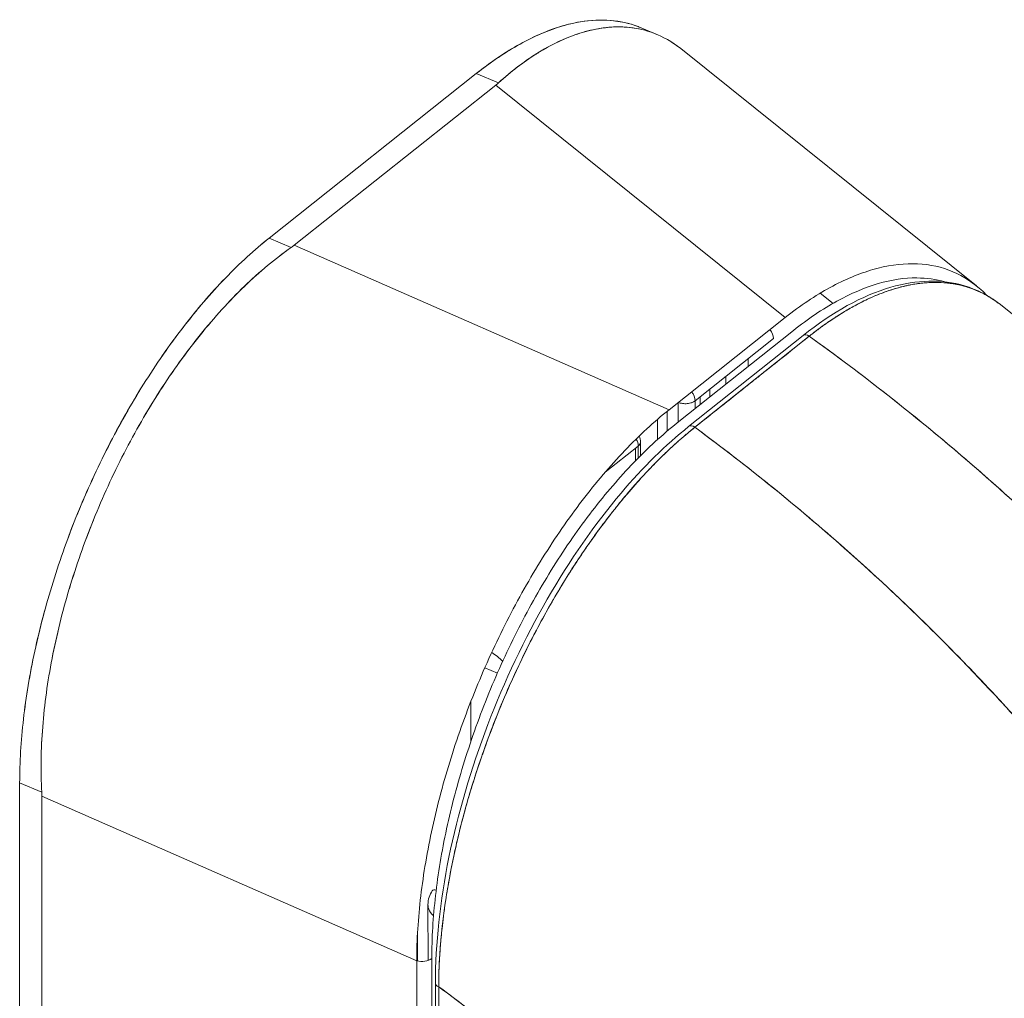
# Model space of a CAD drawing. Header units: inches. Extents: x 14 to 423, y 12 to 263.
# Tile 120 of 124: x 405.7 to 406.89, y 194.64 to 195.82. Entities that reach past the tile are written whole.
import ezdxf

# ---------------------------------------------------------------- set-up
doc = ezdxf.new("R2010")
doc.units = ezdxf.units.IN
doc.header["$LTSCALE"] = 26
doc.header["$MEASUREMENT"] = 0
doc.layers.add('Visible (ANSI)', color=7, linetype='Continuous', lineweight=5)

msp = doc.modelspace()

# ---------------------------------------------------------------- linework, layer by layer
at = {"layer": 'Visible (ANSI)'}
for p, q in [((406.4713, 195.8024), (406.4523, 195.8104)), ((406.8573, 195.4987), (406.5, 195.7852)), ((406.2532, 195.7551), (406.0031, 195.5564)), ((406.2799, 195.7439), (406.2532, 195.7551)), ((406.0334, 195.5479), (406.2766, 195.7411)), ((406.6263, 195.4606), (406.2766, 195.7411)), ((406.2766, 195.7411), (406.6263, 195.4606)), ((406.0031, 195.5564), (406.0298, 195.5452)), ((406.0334, 195.5479), (406.4859, 195.3491)), ((406.4859, 195.3491), (406.0334, 195.5479)), ((406.0418, 195.5442), (406.0418, 195.5442)), ((406.6686, 195.49), (406.6841, 195.4776)), ((406.6263, 195.4606), (406.4859, 195.3491)), ((406.4957, 195.3332), (406.6361, 195.4448)), ((406.6477, 195.4387), (406.5096, 195.3287)), ((406.6552, 195.4379), (406.5171, 195.3279)), ((406.5175, 195.3599), (406.612, 195.435)), ((406.5813, 195.4013), (406.5813, 195.4106)), ((406.5545, 195.3799), (406.5545, 195.3893)), ((406.5545, 195.3893), (406.5545, 195.3799)), ((406.5354, 195.3741), (406.5354, 195.3648)), ((406.472, 195.3552), (406.472, 195.3552)), ((406.497, 195.3579), (406.497, 195.3343)), ((406.5175, 195.3505), (406.5175, 195.3599)), ((406.5236, 195.3647), (406.5236, 195.3553)), ((406.5236, 195.3553), (406.5236, 195.3647)), ((406.4838, 195.35), (406.4838, 195.35)), ((406.4838, 195.3234), (406.4838, 195.3474)), ((406.472, 195.3375), (406.472, 195.3131)), ((406.5137, 195.3295), (406.5137, 195.3295)), ((406.4515, 195.2936), (406.4515, 195.3102)), ((406.4087, 195.2735), (406.4487, 195.3052)), ((406.4455, 195.2875), (406.4455, 195.3027)), ((406.4487, 195.3052), (406.4487, 195.2908)), ((406.2787, 195.031), (406.2635, 195.0374)), ((406.2465, 194.9479), (406.2465, 194.9964)), ((405.7018, 194.2475), (405.7018, 194.8984)), ((405.7018, 194.8984), (405.7285, 194.8872)), ((405.7018, 194.8984), (405.7018, 194.2475)), ((405.7285, 194.8872), (405.7018, 194.8984)), ((405.7287, 194.8824), (405.7287, 194.237)), ((405.7287, 194.237), (405.7287, 194.8824)), ((405.7287, 194.8824), (406.1812, 194.6836)), ((406.1812, 194.6836), (405.7287, 194.8824)), ((405.7328, 194.8806), (405.7328, 194.8806)), ((405.7328, 194.8806), (405.7328, 194.8806)), ((405.7446, 194.8754), (405.7446, 194.8754)), ((405.7844, 194.8579), (405.7844, 194.8579)), ((405.7962, 194.8527), (405.7962, 194.8527)), ((406.1949, 194.6839), (406.1948, 194.7514)), ((406.0592, 194.7372), (406.0592, 194.7372)), ((406.1822, 194.6833), (406.1822, 194.7176)), ((406.1618, 194.6921), (406.1618, 194.6921)), ((406.1812, 194.1217), (406.1812, 194.6836)), ((406.1812, 194.6836), (406.1812, 194.1217)), ((406.1994, 194.1244), (406.1994, 194.6862)), ((406.1994, 194.6862), (406.1994, 194.1244))]:
    msp.add_line(p, q, dxfattribs=at)
msp.add_arc((406.4369, 195.3102), 0.0146, 0, 28.1787, dxfattribs=at)
for centre, major_axis, ratio, start_param, end_param in [((406.1991, 195.7736), (0.0958, 0), 0.577354, 5.655062, 5.716136), ((405.9559, 195.5804), (0.0958, 0), 0.577355, 5.593608, 5.65469), ((406.6002, 195.44), (0.0091, -0.0114), 0.66056, 0.69351, 1.565489), ((406.6531, 195.4319), (-0.00547, 0.00686), 0.659823, 5.109657, 6.283185), ((406.6531, 195.4319), (-0.00547, 0.00686), 0.659808, 5.10974, 6.282913), ((406.5056, 195.3648), (0.0091, -0.0114), 0.66056, 0.69351, 1.565489), ((406.5056, 195.3648), (-0.0091, 0.0114), 0.66056, 3.835102, 4.707082), ((406.5056, 195.3648), (0.0146, 0), 0.57735, 4.090972, 5.654867), ((406.515, 195.3219), (-0.00547, 0.00686), 0.659839, 5.109771, 6.283185), ((406.515, 195.3219), (-0.00547, 0.00686), 0.659823, 5.109665, 6.283407), ((406.4369, 195.3102), (-0.0091, 0.0114), 0.66056, 3.835102, 4.49754), ((406.4369, 195.3102), (0.0091, -0.0114), 0.66056, 0.69351, 1.355947), ((406.4369, 195.3102), (0.0146, 0), 0.57735, 5.654867, 6.282272), ((406.1282, 194.7531), (0.1302, 0.3103), 0.479925, 6.085709, 6.188305), ((405.6512, 194.9149), (-0.0596, 0.075), 0.66056, 3.835284, 3.896366), ((405.6512, 194.9149), (-0.0596, 0.075), 0.660564, 3.835278, 3.896361), ((406.1291, 194.753), (0.1309, 0.312), 0.479925, 1.6888, 1.688802), ((406.2122, 194.7601), (-0.0121, 0.0081), 0.331039, 5.578587, 6.283036), ((406.1876, 194.6912), (0.0146, 0), 0.57735, 4.258603, 5.654867), ((406.2126, 194.6564), (-0.00877, -0.00001), 0.578803, 0.000001, 0.981281), ((406.2126, 194.6564), (-0.00877, -0.00001), 0.578803, 0.000001, 0.981281)]:
    msp.add_ellipse(centre, major_axis=major_axis, ratio=ratio, start_param=start_param, end_param=end_param, dxfattribs=at)
for points, knots in [([(406.2532, 195.7551), (406.2695, 195.7681), (406.2858, 195.7792), (406.3019, 195.7885), (406.3165, 195.7968), (406.3308, 195.8035), (406.3449, 195.8086), (406.3581, 195.8133), (406.3711, 195.8166), (406.3836, 195.8183), (406.3961, 195.82), (406.4082, 195.8202), (406.4197, 195.8188), (406.4311, 195.8175), (406.442, 195.8147), (406.4523, 195.8104)], [0, 0, 0, 0, 0.1031793, 0.1031793, 0.1031793, 0.1964104, 0.1964104, 0.1964104, 0.2842721, 0.2842721, 0.2842721, 0.3717176, 0.3717176, 0.3717176, 0.4579486, 0.4579486, 0.4579486, 0.4579486]), ([(406.2532, 195.7551), (406.2711, 195.7693), (406.2887, 195.7812), (406.3061, 195.7908), (406.3235, 195.8004), (406.3407, 195.8077), (406.3572, 195.8126), (406.3738, 195.8174), (406.3897, 195.8198), (406.4048, 195.8197), (406.4199, 195.8196), (406.4343, 195.8171), (406.4476, 195.8122), (406.4491, 195.8116), (406.4507, 195.811), (406.4523, 195.8104)], [0, 0, 0, 0, 0.1111111, 0.1111111, 0.1111111, 0.2222222, 0.2222222, 0.2222222, 0.3333333, 0.3333333, 0.3333333, 0.4444444, 0.4444444, 0.4444444, 0.457576, 0.457576, 0.457576, 0.457576]), ([(406.5, 195.7852), (406.4914, 195.7921), (406.4823, 195.7976), (406.4726, 195.8018), (406.4706, 195.8027), (406.4687, 195.8035), (406.4667, 195.8042), (406.4579, 195.8074), (406.4487, 195.8096), (406.4391, 195.8107), (406.4343, 195.8112), (406.4295, 195.8115), (406.4246, 195.8115), (406.4178, 195.8115), (406.4108, 195.8109), (406.4038, 195.8098), (406.3954, 195.8086), (406.3869, 195.8066), (406.3783, 195.8038), (406.3743, 195.8026), (406.3703, 195.8012), (406.3663, 195.7996), (406.3541, 195.7949), (406.3418, 195.7887), (406.3294, 195.7812), (406.328, 195.7804), (406.3267, 195.7795), (406.3253, 195.7786), (406.3101, 195.7691), (406.2949, 195.7574), (406.2799, 195.7439)], [0.4556173, 0.4556173, 0.4556173, 0.4556173, 0.5389433, 0.5389433, 0.5389433, 0.5555556, 0.5555556, 0.5555556, 0.629644, 0.629644, 0.629644, 0.6666667, 0.6666667, 0.6666667, 0.7175691, 0.7175691, 0.7175691, 0.7777778, 0.7777778, 0.7777778, 0.8054377, 0.8054377, 0.8054377, 0.8888889, 0.8888889, 0.8888889, 0.8980912, 0.8980912, 0.8980912, 1, 1, 1, 1]), ([(406.2799, 195.7439), (406.2963, 195.7587), (406.3129, 195.7712), (406.3294, 195.7812), (406.3459, 195.7912), (406.3623, 195.7988), (406.3783, 195.8038), (406.3942, 195.8089), (406.4097, 195.8114), (406.4245, 195.8115), (406.4393, 195.8115), (406.4534, 195.8091), (406.4666, 195.8042), (406.4785, 195.7998), (406.4897, 195.7934), (406.5, 195.7852)], [0, 0, 0, 0, 0.1111111, 0.1111111, 0.1111111, 0.2222222, 0.2222222, 0.2222222, 0.3333333, 0.3333333, 0.3333333, 0.4444444, 0.4444444, 0.4444444, 0.5443525, 0.5443525, 0.5443525, 0.5443525]), ([(405.7018, 194.8984), (405.7019, 194.9233), (405.7034, 194.9489), (405.7064, 194.9755), (405.7094, 195.0021), (405.714, 195.0296), (405.72, 195.0574), (405.726, 195.0851), (405.7334, 195.1131), (405.7421, 195.141), (405.7508, 195.1689), (405.7608, 195.1968), (405.7719, 195.2241), (405.7831, 195.2515), (405.7954, 195.2784), (405.8087, 195.3045), (405.8221, 195.3306), (405.8364, 195.3559), (405.8515, 195.38), (405.8666, 195.4041), (405.8825, 195.427), (405.8991, 195.4485), (405.9156, 195.47), (405.9329, 195.49), (405.9502, 195.508), (405.9676, 195.5261), (405.9852, 195.5421), (406.0031, 195.5564)], [0, 0, 0, 0, 0.111111, 0.111111, 0.111111, 0.222222, 0.222222, 0.222222, 0.333333, 0.333333, 0.333333, 0.444444, 0.444444, 0.444444, 0.555556, 0.555556, 0.555556, 0.666667, 0.666667, 0.666667, 0.777778, 0.777778, 0.777778, 0.888889, 0.888889, 0.888889, 1, 1, 1, 1]), ([(405.7018, 194.8984), (405.7018, 194.923), (405.7034, 194.9489), (405.7064, 194.9756), (405.7095, 195.0023), (405.714, 195.0298), (405.7201, 195.0577), (405.726, 195.0852), (405.7334, 195.1131), (405.7421, 195.141), (405.7507, 195.1688), (405.7607, 195.1966), (405.7718, 195.2239), (405.7831, 195.2514), (405.7955, 195.2785), (405.8089, 195.3048), (405.8222, 195.3308), (405.8365, 195.356), (405.8515, 195.38), (405.8666, 195.4041), (405.8825, 195.427), (405.8989, 195.4482), (405.9156, 195.4699), (405.9327, 195.4899), (405.9502, 195.508), (405.9677, 195.5261), (405.9854, 195.5423), (406.0031, 195.5564)], [0, 0, 0, 0, 0.112245, 0.112245, 0.112245, 0.224358, 0.224358, 0.224358, 0.334749, 0.334749, 0.334749, 0.444677, 0.444677, 0.444677, 0.555299, 0.555299, 0.555299, 0.665224, 0.665224, 0.665224, 0.77562, 0.77562, 0.77562, 0.887742, 0.887742, 0.887742, 1, 1, 1, 1]), ([(405.7285, 194.8872), (405.7271, 194.9127), (405.7275, 194.9392), (405.7296, 194.9662), (405.7317, 194.9932), (405.7355, 195.0209), (405.741, 195.0488), (405.7464, 195.0767), (405.7533, 195.1048), (405.7617, 195.1328), (405.7701, 195.1608), (405.7799, 195.1887), (405.791, 195.2162), (405.8021, 195.2436), (405.8144, 195.2705), (405.8278, 195.2966), (405.8413, 195.3227), (405.8558, 195.3479), (405.8712, 195.3718), (405.8866, 195.3958), (405.9029, 195.4185), (405.92, 195.4396), (405.937, 195.4608), (405.9548, 195.4804), (405.9732, 195.4981), (405.9915, 195.5158), (406.0105, 195.5316), (406.0298, 195.5452)], [0, 0, 0, 0, 0.111111, 0.111111, 0.111111, 0.222222, 0.222222, 0.222222, 0.333333, 0.333333, 0.333333, 0.444444, 0.444444, 0.444444, 0.555556, 0.555556, 0.555556, 0.666667, 0.666667, 0.666667, 0.777778, 0.777778, 0.777778, 0.888889, 0.888889, 0.888889, 1, 1, 1, 1]), ([(406.0298, 195.5452), (406.0106, 195.5317), (405.9917, 195.5159), (405.9733, 195.4983), (405.9549, 195.4805), (405.937, 195.4608), (405.9199, 195.4396), (405.9199, 195.4395), (405.9199, 195.4395), (405.9198, 195.4395), (405.9028, 195.4183), (405.8865, 195.3957), (405.8712, 195.3718), (405.8711, 195.3717), (405.8711, 195.3717), (405.8711, 195.3716), (405.8557, 195.3477), (405.8413, 195.3227), (405.8279, 195.2968), (405.8279, 195.2967), (405.8278, 195.2966), (405.8278, 195.2965), (405.8144, 195.2705), (405.8021, 195.2436), (405.791, 195.2162), (405.791, 195.2161), (405.7909, 195.216), (405.7909, 195.2159), (405.7799, 195.1887), (405.7701, 195.1609), (405.7618, 195.1329), (405.7618, 195.1329), (405.7617, 195.1328), (405.7617, 195.1328), (405.7534, 195.1048), (405.7464, 195.0767), (405.741, 195.0489), (405.741, 195.0489), (405.741, 195.0488), (405.741, 195.0488), (405.7355, 195.0209), (405.7317, 194.9932), (405.7296, 194.9661), (405.7296, 194.966), (405.7296, 194.966), (405.7296, 194.9659), (405.7275, 194.9389), (405.7271, 194.9125), (405.7285, 194.8872)], [0, 0, 0, 0, 0.110836, 0.110836, 0.110836, 0.222222, 0.222222, 0.222222, 0.222377, 0.222377, 0.222377, 0.333093, 0.333093, 0.333093, 0.333333, 0.333333, 0.333333, 0.444037, 0.444037, 0.444037, 0.444444, 0.444444, 0.444444, 0.555556, 0.555556, 0.555556, 0.555957, 0.555957, 0.555957, 0.666667, 0.666667, 0.666667, 0.6669, 0.6669, 0.6669, 0.777608, 0.777608, 0.777608, 0.777778, 0.777778, 0.777778, 0.888889, 0.888889, 0.888889, 0.889157, 0.889157, 0.889157, 1, 1, 1, 1]), ([(406.8701, 195.4869), (406.8671, 195.49), (406.864, 195.493), (406.8608, 195.4957), (406.8496, 195.5054), (406.8371, 195.5128), (406.8237, 195.5178), (406.8102, 195.5228), (406.7957, 195.5254), (406.7804, 195.5255), (406.7651, 195.5256), (406.749, 195.5232), (406.7322, 195.5184), (406.7155, 195.5136), (406.6981, 195.5064), (406.6804, 195.4967), (406.6627, 195.487), (406.6445, 195.475), (406.6263, 195.4606)], [0.4129547, 0.4129547, 0.4129547, 0.4129547, 0.4444444, 0.4444444, 0.4444444, 0.5555556, 0.5555556, 0.5555556, 0.6666667, 0.6666667, 0.6666667, 0.7777778, 0.7777778, 0.7777778, 0.8888889, 0.8888889, 0.8888889, 1, 1, 1, 1]), ([(406.6361, 195.4448), (406.6539, 195.4589), (406.6713, 195.4706), (406.6884, 195.4801), (406.7055, 195.4895), (406.7224, 195.4966), (406.7386, 195.5014), (406.7549, 195.5061), (406.7705, 195.5084), (406.7853, 195.5083), (406.7971, 195.5082), (406.8084, 195.5067), (406.8191, 195.5036)], [0, 0, 0, 0, 0.1111111, 0.1111111, 0.1111111, 0.2222222, 0.2222222, 0.2222222, 0.3333333, 0.3333333, 0.3333333, 0.4217191, 0.4217191, 0.4217191, 0.4217191]), ([(406.6477, 195.4388), (406.6832, 195.4671), (406.7195, 195.4871), (406.7851, 195.5062), (406.8157, 195.5069), (406.8577, 195.4943), (406.8717, 195.487), (406.8844, 195.4773)], [0.000295, 0.000295, 0.000295, 0.000295, 0.615441, 0.615441, 1.184692, 1.184692, 1.500612, 1.500612, 1.500612, 1.500612]), ([(406.6552, 195.4379), (406.6606, 195.4422), (406.6668, 195.4469), (406.6733, 195.4516), (406.6759, 195.4534), (406.6785, 195.4552), (406.6811, 195.457), (406.686, 195.4603), (406.691, 195.4635), (406.696, 195.4666), (406.7006, 195.4694), (406.7053, 195.4721), (406.7101, 195.4747), (406.7142, 195.4769), (406.7183, 195.4791), (406.7225, 195.4811), (406.7288, 195.4841), (406.7353, 195.487), (406.7419, 195.4895), (406.7452, 195.4908), (406.7485, 195.492), (406.7518, 195.4931), (406.7598, 195.4958), (406.7679, 195.498), (406.7763, 195.4997), (406.7784, 195.5001), (406.7805, 195.5005), (406.7827, 195.5008), (406.7925, 195.5024), (406.8026, 195.5032), (406.8128, 195.5028), (406.8132, 195.5028), (406.8136, 195.5028), (406.814, 195.5028), (406.824, 195.5023), (406.8342, 195.5008), (406.8444, 195.4978), (406.8465, 195.4971), (406.8485, 195.4965), (406.8506, 195.4958), (406.858, 195.4931), (406.8655, 195.4897), (406.8728, 195.4853), (406.8767, 195.4829), (406.8806, 195.4803), (406.8844, 195.4773)], [0, 0, 0, 0, 0.065233, 0.065233, 0.065233, 0.0909091, 0.0909091, 0.0909091, 0.1386065, 0.1386065, 0.1386065, 0.1818182, 0.1818182, 0.1818182, 0.2182951, 0.2182951, 0.2182951, 0.2727273, 0.2727273, 0.2727273, 0.2994875, 0.2994875, 0.2994875, 0.3636364, 0.3636364, 0.3636364, 0.3799129, 0.3799129, 0.3799129, 0.4545455, 0.4545455, 0.4545455, 0.4574295, 0.4574295, 0.4574295, 0.5307535, 0.5307535, 0.5307535, 0.5454545, 0.5454545, 0.5454545, 0.5986485, 0.5986485, 0.5986485, 0.627078, 0.627078, 0.627078, 0.627078]), ([(406.8844, 195.4773), (406.8832, 195.4782), (406.8821, 195.4791), (406.881, 195.4799), (406.8781, 195.4819), (406.8752, 195.4838), (406.8722, 195.4856), (406.8689, 195.4876), (406.8655, 195.4894), (406.8621, 195.491), (406.8563, 195.4938), (406.8503, 195.496), (406.8441, 195.4978), (406.8386, 195.4995), (406.8329, 195.5007), (406.8271, 195.5015), (406.8266, 195.5016), (406.8261, 195.5017), (406.8256, 195.5017), (406.8208, 195.5024), (406.8159, 195.5027), (406.811, 195.5029), (406.806, 195.503), (406.801, 195.5028), (406.7959, 195.5024), (406.7913, 195.5021), (406.7866, 195.5015), (406.7819, 195.5007), (406.7788, 195.5002), (406.7757, 195.4996), (406.7725, 195.4989), (406.7713, 195.4986), (406.7702, 195.4984), (406.769, 195.4981), (406.765, 195.4971), (406.761, 195.496), (406.7569, 195.4948), (406.7532, 195.4936), (406.7495, 195.4924), (406.7458, 195.491), (406.7423, 195.4897), (406.7389, 195.4884), (406.7354, 195.4869), (406.7322, 195.4856), (406.7289, 195.4841), (406.7257, 195.4826), (406.7227, 195.4812), (406.7197, 195.4797), (406.7167, 195.4782), (406.7161, 195.4779), (406.7155, 195.4776), (406.715, 195.4773), (406.7128, 195.4762), (406.7106, 195.475), (406.7084, 195.4738), (406.7059, 195.4724), (406.7034, 195.471), (406.7009, 195.4695), (406.6987, 195.4682), (406.6966, 195.4669), (406.6944, 195.4656), (406.6925, 195.4644), (406.6905, 195.4632), (406.6886, 195.4619), (406.6869, 195.4609), (406.6852, 195.4597), (406.6835, 195.4586), (406.682, 195.4576), (406.6805, 195.4565), (406.6789, 195.4555), (406.6775, 195.4545), (406.6761, 195.4536), (406.6747, 195.4526), (406.6734, 195.4517), (406.6721, 195.4507), (406.6708, 195.4498), (406.6696, 195.4489), (406.6684, 195.448), (406.6672, 195.4471), (406.666, 195.4462), (406.6648, 195.4453), (406.6637, 195.4445), (406.6626, 195.4437), (406.6616, 195.4429), (406.6605, 195.442), (406.6596, 195.4413), (406.6586, 195.4406), (406.6577, 195.4398), (406.6568, 195.4392), (406.656, 195.4385), (406.6552, 195.4379)], [0.4633763, 0.4633763, 0.4633763, 0.4633763, 0.4738832, 0.4738832, 0.4738832, 0.5, 0.5, 0.5, 0.5290142, 0.5290142, 0.5290142, 0.5777149, 0.5777149, 0.5777149, 0.6214143, 0.6214143, 0.6214143, 0.625, 0.625, 0.625, 0.6609304, 0.6609304, 0.6609304, 0.6965786, 0.6965786, 0.6965786, 0.7287714, 0.7287714, 0.7287714, 0.75, 0.75, 0.75, 0.7579765, 0.7579765, 0.7579765, 0.7846258, 0.7846258, 0.7846258, 0.8090398, 0.8090398, 0.8090398, 0.83151, 0.83151, 0.83151, 0.8523075, 0.8523075, 0.8523075, 0.8714335, 0.8714335, 0.8714335, 0.875, 0.875, 0.875, 0.8889624, 0.8889624, 0.8889624, 0.9046411, 0.9046411, 0.9046411, 0.9183683, 0.9183683, 0.9183683, 0.930426, 0.930426, 0.930426, 0.9410917, 0.9410917, 0.9410917, 0.9506376, 0.9506376, 0.9506376, 0.9593353, 0.9593353, 0.9593353, 0.9674542, 0.9674542, 0.9674542, 0.9751358, 0.9751358, 0.9751358, 0.9823226, 0.9823226, 0.9823226, 0.9889322, 0.9889322, 0.9889322, 0.9948772, 0.9948772, 0.9948772, 1, 1, 1, 1]), ([(406.8844, 195.4773), (407.0529, 195.348), (407.2116, 195.1902), (407.3751, 194.9669), (407.4075, 194.9185), (407.4374, 194.869)], [0, 0, 0, 0, 2.244315, 2.244315, 2.839372, 2.839372, 2.839372, 2.839372]), ([(406.5171, 195.3279), (406.5308, 195.3387), (406.5414, 195.3472), (406.5498, 195.3539), (406.5582, 195.3606), (406.5645, 195.3656), (406.5695, 195.3696), (406.5744, 195.3736), (406.5781, 195.3765), (406.5814, 195.3791), (406.5847, 195.3817), (406.5876, 195.384), (406.5908, 195.3866), (406.5941, 195.3892), (406.5978, 195.3922), (406.6028, 195.3962), (406.6078, 195.4001), (406.6141, 195.4051), (406.6225, 195.4118), (406.6309, 195.4185), (406.6415, 195.427), (406.6552, 195.4379)], [0, 0, 0, 0, 0.142857, 0.142857, 0.142857, 0.285714, 0.285714, 0.285714, 0.428571, 0.428571, 0.428571, 0.571429, 0.571429, 0.571429, 0.714286, 0.714286, 0.714286, 0.857143, 0.857143, 0.857143, 1, 1, 1, 1]), ([(406.6552, 195.4379), (406.6879, 195.4145), (406.7195, 195.3907), (406.7501, 195.3667), (406.7807, 195.3426), (406.8103, 195.3183), (406.8388, 195.2939), (406.8674, 195.2695), (406.8949, 195.2449), (406.9214, 195.2203), (406.9479, 195.1956), (406.9734, 195.171), (406.9978, 195.1463), (407.0223, 195.1217), (407.0458, 195.0972), (407.0682, 195.0727), (407.0907, 195.0483), (407.1122, 195.024), (407.1327, 194.9999), (407.1533, 194.9758), (407.1728, 194.9519), (407.1915, 194.9283), (407.2101, 194.9048), (407.2278, 194.8815), (407.2445, 194.8585)], [0, 0, 0, 0, 0.125051, 0.125051, 0.125051, 0.250106, 0.250106, 0.250106, 0.375161, 0.375161, 0.375161, 0.500216, 0.500216, 0.500216, 0.625271, 0.625271, 0.625271, 0.750326, 0.750326, 0.750326, 0.87538, 0.87538, 0.87538, 1, 1, 1, 1]), ([(407.2445, 194.8585), (407.2323, 194.8753), (407.2195, 194.8923), (407.2063, 194.9094), (407.1799, 194.9435), (407.1516, 194.9782), (407.1212, 195.0133), (407.0908, 195.0485), (407.0584, 195.084), (407.0239, 195.1197), (406.9894, 195.1554), (406.9528, 195.1913), (406.914, 195.2271), (406.8752, 195.2629), (406.8343, 195.2986), (406.7911, 195.3338), (406.748, 195.369), (406.7027, 195.4039), (406.6552, 195.4379)], [0, 0, 0, 0, 0.09109, 0.09109, 0.09109, 0.272872, 0.272872, 0.272872, 0.454654, 0.454654, 0.454654, 0.636436, 0.636436, 0.636436, 0.818218, 0.818218, 0.818218, 1, 1, 1, 1]), ([(406.5175, 195.3599), (406.5163, 195.359), (406.515, 195.3583), (406.5134, 195.3577), (406.5118, 195.3571), (406.5099, 195.3567), (406.508, 195.3565), (406.5061, 195.3563), (406.5041, 195.3564), (406.5023, 195.3566), (406.5004, 195.3569), (406.4986, 195.3573), (406.4971, 195.358)], [0, 0, 0, 0, 0.25, 0.25, 0.25, 0.5, 0.5, 0.5, 0.75, 0.75, 0.75, 0.9957354, 0.9957354, 0.9957354, 0.9957354]), ([(406.4859, 195.3491), (406.4679, 195.3346), (406.45, 195.3181), (406.4325, 195.2997), (406.4149, 195.2813), (406.3977, 195.2611), (406.3811, 195.2394), (406.3645, 195.2177), (406.3485, 195.1945), (406.3333, 195.1701), (406.318, 195.1458), (406.3036, 195.1202), (406.2902, 195.0939), (406.2768, 195.0675), (406.2643, 195.0403), (406.253, 195.0127), (406.2417, 194.9851), (406.2316, 194.957), (406.2227, 194.9288), (406.2139, 194.9006), (406.2064, 194.8724), (406.2002, 194.8444), (406.1941, 194.8165), (406.1894, 194.7888), (406.1862, 194.7619), (406.183, 194.735), (406.1813, 194.7087), (406.1812, 194.6836)], [0, 0, 0, 0, 0.111111, 0.111111, 0.111111, 0.222222, 0.222222, 0.222222, 0.333333, 0.333333, 0.333333, 0.444444, 0.444444, 0.444444, 0.555556, 0.555556, 0.555556, 0.666667, 0.666667, 0.666667, 0.777778, 0.777778, 0.777778, 0.888889, 0.888889, 0.888889, 1, 1, 1, 1]), ([(406.1994, 194.6862), (406.1995, 194.711), (406.201, 194.7363), (406.204, 194.7625), (406.207, 194.7887), (406.2115, 194.8156), (406.2173, 194.8429), (406.2232, 194.8701), (406.2305, 194.8976), (406.2391, 194.925), (406.2476, 194.9524), (406.2574, 194.9797), (406.2684, 195.0066), (406.2793, 195.0335), (406.2914, 195.0599), (406.3045, 195.0855), (406.3176, 195.1111), (406.3316, 195.1359), (406.3465, 195.1596), (406.3613, 195.1833), (406.3769, 195.2058), (406.3932, 195.2268), (406.4094, 195.2479), (406.4263, 195.2676), (406.4434, 195.2853), (406.4605, 195.3031), (406.4779, 195.319), (406.4957, 195.3332)], [0, 0, 0, 0, 0.111111, 0.111111, 0.111111, 0.222222, 0.222222, 0.222222, 0.333333, 0.333333, 0.333333, 0.444444, 0.444444, 0.444444, 0.555556, 0.555556, 0.555556, 0.666667, 0.666667, 0.666667, 0.777778, 0.777778, 0.777778, 0.888889, 0.888889, 0.888889, 1, 1, 1, 1]), ([(406.2039, 194.6564), (406.2038, 194.7035), (406.2094, 194.7556), (406.2308, 194.8611), (406.2469, 194.9159), (406.2871, 195.0211), (406.3116, 195.0729), (406.366, 195.1673), (406.3965, 195.2111), (406.4544, 195.2796), (406.482, 195.3068), (406.5096, 195.3287)], [0, 0, 0, 0, 0.589544, 0.589544, 1.171858, 1.171858, 1.746975, 1.746975, 2.317502, 2.317502, 2.793795, 2.793795, 2.793795, 2.793795]), ([(406.5171, 195.3279), (406.5163, 195.3272), (406.5154, 195.3265), (406.5146, 195.3259), (406.5136, 195.3251), (406.5127, 195.3243), (406.5117, 195.3235), (406.5107, 195.3227), (406.5096, 195.3218), (406.5085, 195.3209), (406.5074, 195.3199), (406.5062, 195.319), (406.5051, 195.318), (406.5038, 195.3169), (406.5026, 195.3159), (406.5014, 195.3148), (406.5001, 195.3137), (406.4988, 195.3125), (406.4975, 195.3114), (406.4961, 195.3101), (406.4947, 195.3089), (406.4933, 195.3076), (406.4917, 195.3062), (406.4902, 195.3048), (406.4887, 195.3034), (406.487, 195.3019), (406.4853, 195.3003), (406.4836, 195.2986), (406.4816, 195.2968), (406.4797, 195.295), (406.4778, 195.2931), (406.4756, 195.2909), (406.4734, 195.2888), (406.4712, 195.2866), (406.4687, 195.2841), (406.4662, 195.2815), (406.4638, 195.2789), (406.4616, 195.2766), (406.4594, 195.2744), (406.4572, 195.272), (406.4566, 195.2714), (406.456, 195.2707), (406.4554, 195.2701), (406.4524, 195.2668), (406.4494, 195.2635), (406.4464, 195.2602), (406.4432, 195.2565), (406.4399, 195.2528), (406.4367, 195.249), (406.4332, 195.2449), (406.4298, 195.2407), (406.4263, 195.2365), (406.4226, 195.2319), (406.4188, 195.2273), (406.4151, 195.2225), (406.4111, 195.2173), (406.4071, 195.2121), (406.4032, 195.2067), (406.402, 195.2051), (406.4008, 195.2035), (406.3996, 195.2019), (406.3965, 195.1976), (406.3934, 195.1933), (406.3903, 195.1889), (406.3856, 195.1822), (406.381, 195.1755), (406.3764, 195.1686), (406.3714, 195.161), (406.3665, 195.1533), (406.3616, 195.1455), (406.3564, 195.1371), (406.3513, 195.1286), (406.3463, 195.12), (406.3461, 195.1197), (406.346, 195.1194), (406.3458, 195.1192), (406.3402, 195.1094), (406.3347, 195.0995), (406.3293, 195.0895), (406.3234, 195.0785), (406.3176, 195.0673), (406.3121, 195.056), (406.3078, 195.0472), (406.3036, 195.0384), (406.2995, 195.0294), (406.2977, 195.0256), (406.296, 195.0218), (406.2943, 195.018), (406.2879, 195.0037), (406.2819, 194.9893), (406.2761, 194.9747), (406.2708, 194.9612), (406.2657, 194.9475), (406.2609, 194.9337), (406.2602, 194.9317), (406.2595, 194.9297), (406.2588, 194.9276), (406.2537, 194.9128), (406.249, 194.898), (406.2446, 194.8832), (406.2407, 194.8699), (406.2371, 194.8567), (406.2338, 194.8435), (406.2332, 194.8412), (406.2326, 194.8388), (406.232, 194.8365), (406.2297, 194.8271), (406.2276, 194.8178), (406.2257, 194.8085), (406.2235, 194.7982), (406.2215, 194.7878), (406.2197, 194.7776), (406.218, 194.7684), (406.2166, 194.7592), (406.2153, 194.7501), (406.2149, 194.7472), (406.2144, 194.7442), (406.2141, 194.7413), (406.2134, 194.7361), (406.2127, 194.7309), (406.2122, 194.7258), (406.2114, 194.7185), (406.2107, 194.7112), (406.2101, 194.704), (406.2095, 194.6975), (406.2091, 194.6911), (406.2087, 194.6847), (406.2084, 194.6789), (406.2082, 194.6731), (406.208, 194.6674), (406.2079, 194.6623), (406.2078, 194.6572), (406.2078, 194.6522)], [0, 0, 0, 0, 0.005154, 0.005154, 0.005154, 0.011125, 0.011125, 0.011125, 0.01776, 0.01776, 0.01776, 0.024968, 0.024968, 0.024968, 0.032665, 0.032665, 0.032665, 0.040791, 0.040791, 0.040791, 0.049493, 0.049493, 0.049493, 0.059043, 0.059043, 0.059043, 0.069717, 0.069717, 0.069717, 0.08179, 0.08179, 0.08179, 0.095542, 0.095542, 0.095542, 0.111257, 0.111257, 0.111257, 0.125, 0.125, 0.125, 0.128815, 0.128815, 0.128815, 0.14795, 0.14795, 0.14795, 0.168736, 0.168736, 0.168736, 0.191175, 0.191175, 0.191175, 0.215514, 0.215514, 0.215514, 0.242018, 0.242018, 0.242018, 0.25, 0.25, 0.25, 0.270974, 0.270974, 0.270974, 0.302738, 0.302738, 0.302738, 0.337689, 0.337689, 0.337689, 0.375, 0.375, 0.375, 0.376125, 0.376125, 0.376125, 0.418166, 0.418166, 0.418166, 0.464234, 0.464234, 0.464234, 0.5, 0.5, 0.5, 0.515243, 0.515243, 0.515243, 0.571952, 0.571952, 0.571952, 0.625, 0.625, 0.625, 0.632854, 0.632854, 0.632854, 0.689973, 0.689973, 0.689973, 0.740919, 0.740919, 0.740919, 0.75, 0.75, 0.75, 0.78617, 0.78617, 0.78617, 0.826664, 0.826664, 0.826664, 0.863094, 0.863094, 0.863094, 0.875, 0.875, 0.875, 0.89603, 0.89603, 0.89603, 0.925948, 0.925948, 0.925948, 0.953112, 0.953112, 0.953112, 0.977764, 0.977764, 0.977764, 1, 1, 1, 1]), ([(406.2078, 194.6522), (406.2078, 194.6644), (406.2082, 194.6776), (406.2091, 194.6917), (406.2098, 194.7024), (406.2108, 194.7136), (406.2121, 194.7253), (406.2126, 194.7294), (406.2131, 194.7336), (406.2136, 194.7379), (406.2158, 194.7546), (406.2186, 194.7722), (406.2219, 194.79), (406.2234, 194.7974), (406.2249, 194.8048), (406.2265, 194.8123), (406.2289, 194.8238), (406.2316, 194.8353), (406.2346, 194.8468), (406.2393, 194.8654), (406.2446, 194.884), (406.2506, 194.9027), (406.251, 194.904), (406.2514, 194.9053), (406.2518, 194.9066), (406.2584, 194.9271), (406.2656, 194.9477), (406.2734, 194.9677), (406.2767, 194.9762), (406.28, 194.9845), (406.2834, 194.9928), (406.2885, 195.0049), (406.2936, 195.0167), (406.2989, 195.0282), (406.3062, 195.0442), (406.3137, 195.0596), (406.3212, 195.0741), (406.3233, 195.0781), (406.3253, 195.0821), (406.3274, 195.086), (406.3377, 195.1054), (406.3479, 195.1231), (406.358, 195.1396), (406.3584, 195.1402), (406.3588, 195.1409), (406.3592, 195.1415), (406.3694, 195.1582), (406.3795, 195.1735), (406.3894, 195.1876), (406.3915, 195.1907), (406.3937, 195.1937), (406.3958, 195.1966), (406.4042, 195.2083), (406.4124, 195.2191), (406.4204, 195.2292), (406.4237, 195.2333), (406.427, 195.2374), (406.4302, 195.2413), (406.4369, 195.2493), (406.4434, 195.2568), (406.4497, 195.2638), (406.4539, 195.2685), (406.458, 195.2729), (406.4621, 195.2772), (406.4669, 195.2822), (406.4716, 195.287), (406.4762, 195.2915), (406.4813, 195.2965), (406.4862, 195.3012), (406.4911, 195.3057), (406.4938, 195.3081), (406.4964, 195.3104), (406.4989, 195.3127), (406.5055, 195.3184), (406.5117, 195.3235), (406.5171, 195.3279)], [0, 0, 0, 0, 0.051762, 0.051762, 0.051762, 0.090909, 0.090909, 0.090909, 0.104756, 0.104756, 0.104756, 0.15926, 0.15926, 0.15926, 0.181818, 0.181818, 0.181818, 0.216639, 0.216639, 0.216639, 0.272727, 0.272727, 0.272727, 0.27663, 0.27663, 0.27663, 0.337872, 0.337872, 0.337872, 0.363636, 0.363636, 0.363636, 0.401523, 0.401523, 0.401523, 0.454545, 0.454545, 0.454545, 0.469339, 0.469339, 0.469339, 0.542657, 0.542657, 0.542657, 0.545455, 0.545455, 0.545455, 0.62016, 0.62016, 0.62016, 0.636364, 0.636364, 0.636364, 0.700569, 0.700569, 0.700569, 0.727273, 0.727273, 0.727273, 0.781747, 0.781747, 0.781747, 0.818182, 0.818182, 0.818182, 0.861421, 0.861421, 0.861421, 0.909091, 0.909091, 0.909091, 0.93478, 0.93478, 0.93478, 1, 1, 1, 1]), ([(406.5171, 195.3279), (406.5639, 195.2934), (406.6086, 195.258), (406.651, 195.2222), (406.6935, 195.1865), (406.7337, 195.1502), (406.7718, 195.1138), (406.8098, 195.0774), (406.8457, 195.0409), (406.8794, 195.0046), (406.9131, 194.9682), (406.9446, 194.932), (406.9741, 194.8962), (407.0036, 194.8604), (407.0311, 194.8249), (407.0565, 194.7901), (407.0693, 194.7726), (407.0816, 194.7553), (407.0934, 194.7381)], [0, 0, 0, 0, 0.181782, 0.181782, 0.181782, 0.363564, 0.363564, 0.363564, 0.545346, 0.545346, 0.545346, 0.727128, 0.727128, 0.727128, 0.90891, 0.90891, 0.90891, 1, 1, 1, 1]), ([(407.0934, 194.7381), (407.0772, 194.7616), (407.0602, 194.7854), (407.0423, 194.8094), (407.0242, 194.8335), (407.0053, 194.8579), (406.9853, 194.8825), (406.9654, 194.9071), (406.9445, 194.9318), (406.9226, 194.9567), (406.9007, 194.9816), (406.8778, 195.0066), (406.8539, 195.0317), (406.8299, 195.0567), (406.805, 195.0818), (406.779, 195.1069), (406.753, 195.1319), (406.726, 195.1569), (406.698, 195.1817), (406.6699, 195.2065), (406.6408, 195.2312), (406.6107, 195.2556), (406.5805, 195.28), (406.5493, 195.3041), (406.5171, 195.3279)], [0, 0, 0, 0, 0.12462, 0.12462, 0.12462, 0.249674, 0.249674, 0.249674, 0.374729, 0.374729, 0.374729, 0.499784, 0.499784, 0.499784, 0.624839, 0.624839, 0.624839, 0.749894, 0.749894, 0.749894, 0.874949, 0.874949, 0.874949, 1, 1, 1, 1]), ([(406.4515, 195.3102), (406.4515, 195.3095), (406.4513, 195.3088), (406.4511, 195.3082), (406.4506, 195.3071), (406.4499, 195.3062), (406.4487, 195.3052)], [0.598604, 0.598604, 0.598604, 0.598604, 0.75, 0.75, 0.75, 1, 1, 1, 1]), ([(406.1948, 194.7514), (406.1948, 194.7545), (406.1953, 194.7576), (406.1972, 194.7632), (406.1985, 194.7658), (406.2001, 194.7682)], [0.00004238, 0.00004238, 0.00004238, 0.00004238, 0.03267666, 0.03267666, 0.06265999, 0.06265999, 0.06265999, 0.06265999]), ([(406.1948, 194.7514), (406.1948, 194.7502), (406.195, 194.749), (406.1952, 194.7478), (406.1959, 194.745), (406.1973, 194.7424), (406.1992, 194.7403), (406.2, 194.7395), (406.2007, 194.7388), (406.2016, 194.7381)], [0.3941243, 0.3941243, 0.3941243, 0.3941243, 0.5, 0.5, 0.5, 0.75, 0.75, 0.75, 0.8382707, 0.8382707, 0.8382707, 0.8382707]), ([(406.2016, 194.7381), (406.2011, 194.7385), (406.2006, 194.739), (406.2001, 194.7394), (406.1998, 194.7397), (406.1995, 194.74), (406.1993, 194.7402), (406.1982, 194.7414), (406.1973, 194.7427), (406.1966, 194.744), (406.196, 194.7452), (406.1955, 194.7465), (406.1952, 194.7478), (406.1951, 194.7485), (406.195, 194.7492), (406.1949, 194.7499), (406.1948, 194.7504), (406.1948, 194.7509), (406.1948, 194.7514)], [0.1629547, 0.1629547, 0.1629547, 0.1629547, 0.2177971, 0.2177971, 0.2177971, 0.25, 0.25, 0.25, 0.3836318, 0.3836318, 0.3836318, 0.5, 0.5, 0.5, 0.5633364, 0.5633364, 0.5633364, 0.6064187, 0.6064187, 0.6064187, 0.6064187]), ([(407.0934, 194.7381), (407.0878, 194.7339), (407.0817, 194.7289), (407.0751, 194.7231), (407.0697, 194.7183), (407.064, 194.713), (407.0581, 194.7074), (407.0564, 194.7057), (407.0546, 194.704), (407.0528, 194.7022), (407.0443, 194.6939), (407.0357, 194.6849), (407.0268, 194.675), (407.0239, 194.6717), (407.021, 194.6684), (407.018, 194.665), (407.0116, 194.6575), (407.0049, 194.6495), (406.9981, 194.641), (406.9901, 194.631), (406.9819, 194.6202), (406.9736, 194.6086), (406.9716, 194.6059), (406.9696, 194.6031), (406.9676, 194.6003), (406.9573, 194.5857), (406.9468, 194.57), (406.9363, 194.5533), (406.9329, 194.5479), (406.9294, 194.5423), (406.926, 194.5367), (406.919, 194.5252), (406.9121, 194.5133), (406.9052, 194.501), (406.9012, 194.4939), (406.8973, 194.4867), (406.8933, 194.4793), (406.8887, 194.4707), (406.8841, 194.4619), (406.8796, 194.453), (406.8782, 194.4503), (406.8768, 194.4476), (406.8755, 194.4448), (406.866, 194.4258), (406.8568, 194.4063), (406.8479, 194.3863), (406.8442, 194.3781), (406.8406, 194.3697), (406.837, 194.3613), (406.8323, 194.3502), (406.8276, 194.3389), (406.8231, 194.3275), (406.8157, 194.3087), (406.8085, 194.2895), (406.8018, 194.2702), (406.8012, 194.2683), (406.8005, 194.2664), (406.7999, 194.2645), (406.7971, 194.2565), (406.7945, 194.2485), (406.7919, 194.2406), (406.7893, 194.2324), (406.7867, 194.2242), (406.7842, 194.2161), (406.7792, 194.1996), (406.7745, 194.1835), (406.7703, 194.1683), (406.7702, 194.1679), (406.7701, 194.1676), (406.77, 194.1672), (406.7658, 194.1522), (406.762, 194.1381), (406.7588, 194.1247), (406.7557, 194.1118), (406.7532, 194.0997), (406.7513, 194.0881)], [0, 0, 0, 0, 0.060624, 0.060624, 0.060624, 0.111111, 0.111111, 0.111111, 0.126587, 0.126587, 0.126587, 0.198791, 0.198791, 0.198791, 0.222222, 0.222222, 0.222222, 0.273294, 0.273294, 0.273294, 0.333333, 0.333333, 0.333333, 0.347437, 0.347437, 0.347437, 0.420522, 0.420522, 0.420522, 0.444444, 0.444444, 0.444444, 0.493399, 0.493399, 0.493399, 0.52195, 0.52195, 0.52195, 0.555556, 0.555556, 0.555556, 0.565886, 0.565886, 0.565886, 0.637117, 0.637117, 0.637117, 0.666667, 0.666667, 0.666667, 0.705993, 0.705993, 0.705993, 0.771333, 0.771333, 0.771333, 0.777778, 0.777778, 0.777778, 0.804681, 0.804681, 0.804681, 0.832365, 0.832365, 0.832365, 0.888889, 0.888889, 0.888889, 0.890266, 0.890266, 0.890266, 0.946106, 0.946106, 0.946106, 1, 1, 1, 1]), ([(406.7513, 194.0881), (406.7525, 194.0943), (406.7538, 194.1006), (406.7552, 194.1069), (406.7567, 194.114), (406.7584, 194.1211), (406.7601, 194.1283), (406.762, 194.1363), (406.764, 194.1444), (406.7661, 194.1525), (406.7678, 194.1591), (406.7696, 194.1658), (406.7714, 194.1724), (406.7721, 194.1749), (406.7728, 194.1774), (406.7735, 194.1799), (406.7763, 194.1901), (406.7793, 194.2003), (406.7825, 194.2107), (406.786, 194.2222), (406.7896, 194.2338), (406.7934, 194.2454), (406.7952, 194.2509), (406.7971, 194.2563), (406.7989, 194.2618), (406.8015, 194.2694), (406.8042, 194.2771), (406.807, 194.2847), (406.8123, 194.2995), (406.8179, 194.3143), (406.8237, 194.329), (406.8267, 194.3363), (406.8296, 194.3437), (406.8327, 194.351), (406.8365, 194.3603), (406.8405, 194.3696), (406.8445, 194.3788), (406.8527, 194.3974), (406.8612, 194.4158), (406.8699, 194.4336), (406.8703, 194.4345), (406.8708, 194.4353), (406.8712, 194.4361), (406.8798, 194.4538), (406.8888, 194.4711), (406.8979, 194.4878), (406.9029, 194.497), (406.908, 194.5061), (406.9132, 194.5149), (406.9173, 194.5222), (406.9215, 194.5293), (406.9258, 194.5363), (406.9346, 194.5508), (406.9435, 194.5648), (406.9525, 194.5783), (406.9542, 194.5807), (406.9558, 194.5832), (406.9575, 194.5856), (406.9641, 194.5954), (406.9709, 194.6049), (406.9776, 194.6141), (406.9854, 194.6248), (406.9933, 194.635), (407.0011, 194.6447), (407.0017, 194.6454), (407.0023, 194.6462), (407.0029, 194.6469), (407.0096, 194.6551), (407.0163, 194.6631), (407.023, 194.6706), (407.0297, 194.6783), (407.0364, 194.6855), (407.0431, 194.6925), (407.0449, 194.6943), (407.0467, 194.6961), (407.0485, 194.6979), (407.0528, 194.7023), (407.0572, 194.7066), (407.0615, 194.7106), (407.0671, 194.7159), (407.0727, 194.721), (407.0783, 194.7258), (407.0834, 194.7301), (407.0884, 194.7343), (407.0934, 194.7381)], [0, 0, 0, 0, 0.025561, 0.025561, 0.025561, 0.054074, 0.054074, 0.054074, 0.085653, 0.085653, 0.085653, 0.111111, 0.111111, 0.111111, 0.120564, 0.120564, 0.120564, 0.159118, 0.159118, 0.159118, 0.202025, 0.202025, 0.202025, 0.222222, 0.222222, 0.222222, 0.25045, 0.25045, 0.25045, 0.305586, 0.305586, 0.305586, 0.333333, 0.333333, 0.333333, 0.368899, 0.368899, 0.368899, 0.441105, 0.441105, 0.441105, 0.444444, 0.444444, 0.444444, 0.516088, 0.516088, 0.516088, 0.555556, 0.555556, 0.555556, 0.587675, 0.587675, 0.587675, 0.654416, 0.654416, 0.654416, 0.666667, 0.666667, 0.666667, 0.716143, 0.716143, 0.716143, 0.773469, 0.773469, 0.773469, 0.777778, 0.777778, 0.777778, 0.826688, 0.826688, 0.826688, 0.875825, 0.875825, 0.875825, 0.888889, 0.888889, 0.888889, 0.920777, 0.920777, 0.920777, 0.962174, 0.962174, 0.962174, 1, 1, 1, 1]), ([(406.2103, 194.1056), (406.2102, 194.1183), (406.21, 194.1319), (406.2099, 194.1463), (406.2098, 194.1572), (406.2098, 194.1685), (406.2097, 194.1801), (406.2097, 194.1813), (406.2097, 194.1825), (406.2097, 194.1837), (406.2096, 194.1949), (406.2096, 194.2065), (406.2095, 194.2182), (406.2095, 194.2288), (406.2094, 194.2395), (406.2094, 194.2504), (406.2094, 194.2552), (406.2093, 194.2602), (406.2093, 194.2651), (406.2093, 194.2702), (406.2093, 194.2754), (406.2092, 194.2805), (406.2092, 194.29), (406.2091, 194.2996), (406.2091, 194.3091), (406.209, 194.3243), (406.2089, 194.3395), (406.2088, 194.3547), (406.2088, 194.3574), (406.2088, 194.3601), (406.2088, 194.3627), (406.2087, 194.3801), (406.2086, 194.3973), (406.2085, 194.414), (406.2084, 194.4236), (406.2084, 194.433), (406.2083, 194.4421), (406.2083, 194.4501), (406.2083, 194.458), (406.2082, 194.4656), (406.2082, 194.4748), (406.2082, 194.4837), (406.2082, 194.4925), (406.2081, 194.5018), (406.2081, 194.511), (406.2081, 194.52), (406.2081, 194.5202), (406.2081, 194.5203), (406.2081, 194.5205), (406.2081, 194.5305), (406.2081, 194.5403), (406.2081, 194.55), (406.2081, 194.5607), (406.2081, 194.5712), (406.2081, 194.5815), (406.2081, 194.5845), (406.2081, 194.5875), (406.2081, 194.5905), (406.2081, 194.599), (406.2081, 194.6073), (406.208, 194.6153), (406.208, 194.6283), (406.2079, 194.6407), (406.2078, 194.6522)], [0, 0, 0, 0, 0.081335, 0.081335, 0.081335, 0.142857, 0.142857, 0.142857, 0.149075, 0.149075, 0.149075, 0.208369, 0.208369, 0.208369, 0.261718, 0.261718, 0.261718, 0.285714, 0.285714, 0.285714, 0.31059, 0.31059, 0.31059, 0.356152, 0.356152, 0.356152, 0.428571, 0.428571, 0.428571, 0.441332, 0.441332, 0.441332, 0.524105, 0.524105, 0.524105, 0.571429, 0.571429, 0.571429, 0.612746, 0.612746, 0.612746, 0.661888, 0.661888, 0.661888, 0.714286, 0.714286, 0.714286, 0.715129, 0.715129, 0.715129, 0.773301, 0.773301, 0.773301, 0.837913, 0.837913, 0.837913, 0.857143, 0.857143, 0.857143, 0.911653, 0.911653, 0.911653, 1, 1, 1, 1]), ([(406.2078, 194.6522), (406.2392, 194.629), (406.2695, 194.6055), (406.2986, 194.5818), (406.3277, 194.558), (406.3556, 194.5341), (406.3824, 194.5101), (406.4091, 194.4861), (406.4347, 194.462), (406.4592, 194.438), (406.4837, 194.414), (406.507, 194.3901), (406.5292, 194.3664), (406.5514, 194.3427), (406.5726, 194.3192), (406.5926, 194.2959), (406.6126, 194.2727), (406.6316, 194.2497), (406.6496, 194.2271), (406.6676, 194.2045), (406.6845, 194.1823), (406.7005, 194.1605), (406.7165, 194.1387), (406.7315, 194.1174), (406.7456, 194.0966), (406.7475, 194.0937), (406.7494, 194.0909), (406.7513, 194.0881)], [0, 0, 0, 0, 0.122921, 0.122921, 0.122921, 0.245842, 0.245842, 0.245842, 0.368763, 0.368763, 0.368763, 0.491684, 0.491684, 0.491684, 0.614605, 0.614605, 0.614605, 0.737526, 0.737526, 0.737526, 0.860447, 0.860447, 0.860447, 0.983368, 0.983368, 0.983368, 1, 1, 1, 1]), ([(406.2078, 194.6522), (406.2078, 194.6022), (406.208, 194.5525), (406.2081, 194.5033), (406.2082, 194.491), (406.2082, 194.4787), (406.2083, 194.4664), (406.2084, 194.4324), (406.2086, 194.3986), (406.2088, 194.3649), (406.2089, 194.3379), (406.209, 194.311), (406.2092, 194.2842), (406.2093, 194.2686), (406.2094, 194.2529), (406.2095, 194.2373), (406.2097, 194.1931), (406.21, 194.1492), (406.2103, 194.1056)], [0, 0, 0, 0, 0.266519, 0.266519, 0.266519, 0.333333, 0.333333, 0.333333, 0.518206, 0.518206, 0.518206, 0.666667, 0.666667, 0.666667, 0.753542, 0.753542, 0.753542, 1, 1, 1, 1]), ([(406.7513, 194.0881), (406.7369, 194.1095), (406.7216, 194.1315), (406.7053, 194.1539), (406.689, 194.1764), (406.6716, 194.1993), (406.6532, 194.2226), (406.6348, 194.2459), (406.6152, 194.2696), (406.5946, 194.2936), (406.5739, 194.3176), (406.5521, 194.342), (406.5291, 194.3665), (406.5062, 194.391), (406.482, 194.4158), (406.4566, 194.4406), (406.4312, 194.4654), (406.4046, 194.4903), (406.3768, 194.5151), (406.3489, 194.5399), (406.3198, 194.5646), (406.2895, 194.5891), (406.2632, 194.6104), (406.2359, 194.6314), (406.2078, 194.6522)], [0, 0, 0, 0, 0.127116, 0.127116, 0.127116, 0.254233, 0.254233, 0.254233, 0.381349, 0.381349, 0.381349, 0.508466, 0.508466, 0.508466, 0.635582, 0.635582, 0.635582, 0.762699, 0.762699, 0.762699, 0.889815, 0.889815, 0.889815, 1, 1, 1, 1])]:
    msp.add_open_spline(points, degree=3, knots=knots, dxfattribs=at)
for points in [[(406.4616, 195.8059), (406.4616, 195.8059), (406.4616, 195.8059), (406.4616, 195.8059)], [(406.4616, 195.8059), (406.4616, 195.8059), (406.4616, 195.8059), (406.4616, 195.8059)], [(406.7396, 195.4887), (406.7396, 195.4887), (406.7397, 195.4887), (406.7397, 195.4887)], [(406.206, 194.11), (406.2048, 194.2917), (406.2041, 194.4739), (406.2039, 194.6564)]]:
    msp.add_open_spline(points, degree=3, dxfattribs=at)

doc.saveas('drawing.dxf')
